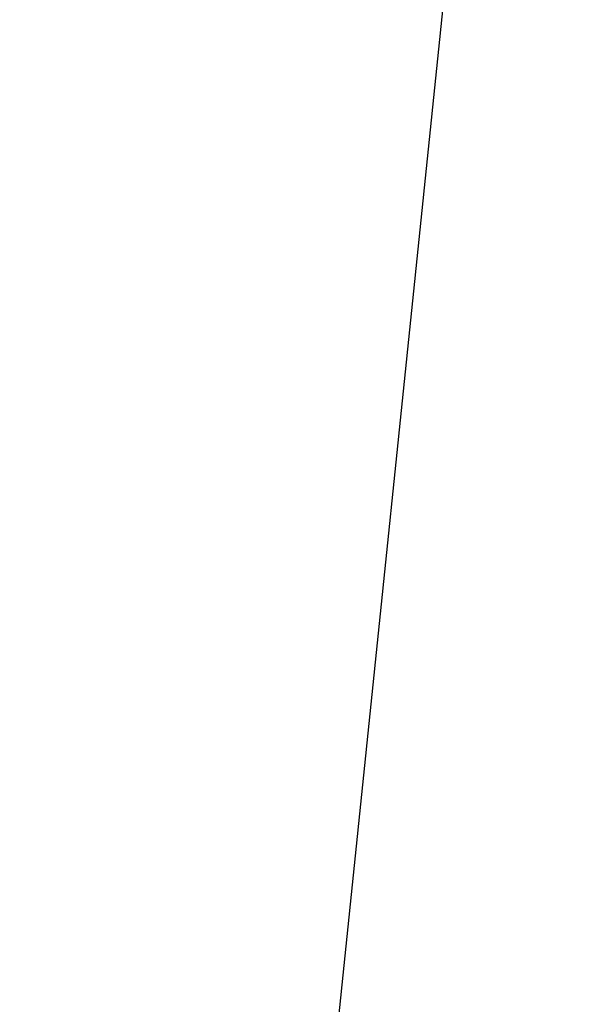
# Model space of a CAD drawing. Header units: millimetres. Extents: x 64 to 139, y 22 to 281.
# Tile 147 of 256: x 106.9171 to 106.9617, y 24.2345 to 24.3131. Entities that reach past the tile are written whole.
import ezdxf

# ---------------------------------------------------------------- set-up
doc = ezdxf.new("R2010")
doc.units = ezdxf.units.MM

msp = doc.modelspace()

# ---------------------------------------------------------------- linework, layer by layer
at = {"color": 7, "linetype": 'Continuous', "lineweight": 25}
msp.add_line((106.894005, 23.76251), (107.422807, 28.886455), dxfattribs=at)
msp.add_open_spline([(106.946931, 53.088769), (106.841827, 53.066618), (106.560545, 53.007338), (106.060522, 52.879589), (105.435752, 52.699775), (104.748518, 52.471956), (104.035212, 52.204242), (103.352648, 51.915707), (102.707458, 51.613078), (102.105266, 51.304443), (101.510415, 50.968957), (100.936523, 50.624456), (100.399355, 50.284338), (99.901996, 49.952513), (99.443306, 49.631059), (99.019349, 49.319594), (98.611668, 49.006287), (98.223435, 48.693914), (97.857728, 48.385603), (97.534715, 48.101375), (97.25345, 47.843716), (97.013662, 47.617413), (96.81472, 47.422047), (96.645549, 47.260932), (96.494863, 47.09354), (96.325653, 46.85434), (96.135106, 46.518114), (95.934528, 46.064293), (95.752519, 45.536671), (95.596663, 44.940422), (95.474489, 44.281017), (95.403939, 43.655059), (95.372808, 43.084174), (95.368328, 42.579788), (95.387759, 42.057458), (95.433622, 41.512873), (95.511734, 40.925868), (95.610693, 40.267129), (95.742007, 39.495877), (95.908624, 38.616544), (96.11446, 37.636887), (96.35624, 36.5929), (96.635136, 35.497811), (96.959132, 34.340327), (97.331719, 33.134004), (97.756661, 31.893858), (98.228601, 30.657393), (98.710475, 29.53033), (99.193291, 28.516147), (99.668403, 27.613493), (100.175531, 26.748029), (100.687449, 25.969855), (101.19968, 25.276673), (101.708182, 24.664118), (102.241502, 24.098819), (102.800047, 23.585493), (103.384213, 23.12881), (103.982359, 22.741468), (104.593396, 22.422814), (105.21661, 22.174918), (105.823858, 21.997561), (106.224539, 21.939148), (106.408211, 21.912371)], degree=3, knots=[0, 0, 0, 0, 0.010641, 0.028478, 0.05075, 0.074192, 0.098611, 0.123819, 0.144429, 0.165332, 0.186405, 0.206654, 0.22566, 0.243135, 0.259442, 0.274596, 0.288609, 0.303415, 0.316728, 0.328567, 0.338945, 0.347877, 0.355262, 0.36126, 0.366742, 0.372593, 0.382089, 0.392259, 0.403011, 0.414282, 0.426043, 0.438317, 0.446479, 0.454919, 0.463677, 0.472812, 0.482676, 0.494235, 0.507438, 0.523683, 0.541567, 0.560923, 0.581592, 0.603422, 0.627687, 0.65295, 0.679078, 0.705963, 0.727563, 0.749551, 0.771914, 0.794653, 0.814255, 0.834159, 0.854394, 0.874997, 0.896017, 0.917509, 0.938264, 0.959559, 0.981462, 1, 1, 1, 1], dxfattribs=at)

doc.saveas('drawing.dxf')
